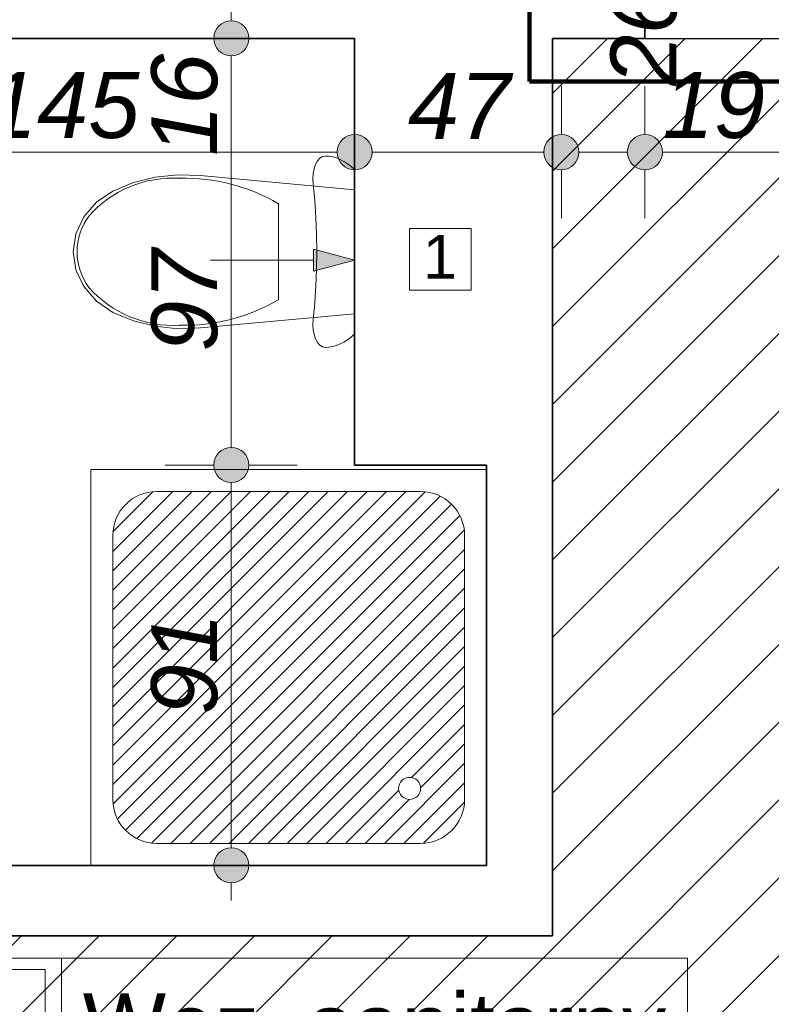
# Model space of a CAD drawing. Header units: millimetres. Extents: x -50073 to 84772, y -78870 to -35317.
# Tile 76 of 125: x 23383 to 25092, y -58877 to -56638. Entities that reach past the tile are written whole.
import ezdxf
from ezdxf.enums import TextEntityAlignment as Align

# ---------------------------------------------------------------- set-up
doc = ezdxf.new("R2010")
doc.units = ezdxf.units.MM
doc.header["$MEASUREMENT"] = 0
doc.layers.add('Elementy modelu - Strefy', color=7, linetype='Continuous')
doc.layers.add('Wymiarowanie - Ogólne', color=7, linetype='Continuous')
for name, color, linetype, lineweight in [('Instalacje - Went_Klim_Nr_pióra__42', 150, 'Continuous', 13), ('Konstrukcja - Ściany zew_Nr_pióra__6', 7, 'Continuous', 35), ('Metryczki pomieszczeń ArchiCADa_Nr_pióra__1', 7, 'Continuous', 0), ('Wnetrze - Sanitariaty_Nr_pióra__22', 8, 'Continuous', 13), ('Wymiarowanie - Ogólne_Nr_pióra__82', 114, 'Continuous', 13)]:
    doc.layers.add(name, color=color, linetype=linetype, lineweight=lineweight)
doc.layers.add('Wnętrze - Umeblowanie_Nr_pióra__234', color=7, linetype='Continuous', lineweight=0, true_color=0x9f9f9f)
doc.styles.add('GENERATED_STYLE_1', font='txt')
doc.styles.add('GENERATED_STYLE_2', font='txt')
doc.styles.add('GENERATED_STYLE_3', font='txt')
doc.dimstyles.new('GENERATED_STYLE__1', dxfattribs={"dimtxt": 150, "dimasz": 152, "dimexe": 0.18, "dimexo": 0, "dimgap": 0.09, "dimtad": 1, "dimlfac": 0.1, "dimzin": 0, "dimdsep": 46, "dimtxsty": 'GENERATED_STYLE_3', "dimblk": 'ARROWHEAD_11', "dimblk1": 'ARROWHEAD_11', "dimblk2": 'ARROWHEAD_11', "dimcen": 0.09, "dimclrd": 114, "dimclre": 114, "dimclrt": 114, "dimazin": 0, "dimtfac": 1, "dimtdec": 4, "dimtmove": 0, "dimatfit": 3, "dimfxl": 1, "dimtolj": 1, "dimtzin": 0, "dimarcsym": 0})
doc.dimstyles.new('GENERATED_STYLE__2', dxfattribs={"dimtxt": 150, "dimasz": 152, "dimexe": 0.18, "dimexo": 0, "dimgap": 0.09, "dimtad": 1, "dimtih": 1, "dimtoh": 1, "dimlfac": 0.1, "dimzin": 0, "dimdsep": 46, "dimtxsty": 'GENERATED_STYLE_3', "dimblk": 'ARROWHEAD_11', "dimblk1": 'ARROWHEAD_11', "dimblk2": 'ARROWHEAD_11', "dimcen": 0.09, "dimclrd": 114, "dimclre": 114, "dimclrt": 114, "dimazin": 0, "dimtfac": 1, "dimtdec": 4, "dimtmove": 0, "dimatfit": 3, "dimfxl": 1, "dimtolj": 1, "dimtzin": 0, "dimarcsym": 0})

# ---------------------------------------------------------------- blocks, each defined once
blk = doc.blocks.new('Węz. sanitarny_1_14_14', base_point=(23477.7, -59054.6))
at = {"layer": 'Metryczki pomieszczeń ArchiCADa_Nr_pióra__1', "linetype": 'Continuous'}
for p, q in [((22743.6, -58771.8), (24901.8, -58771.8)), ((22743.6, -59290.4), (22743.6, -58771.8)), ((23477.7, -58771.8), (23477.7, -59290.4)), ((24901.8, -58771.8), (24901.8, -59290.4)), ((22780.3, -58797.7), (23441, -58797.7)), ((22780.3, -59024), (22780.3, -58797.7)), ((23441, -58797.7), (23441, -59024)), ((23441, -59024), (22780.3, -59024)), ((22743.6, -59054.6), (24901.8, -59054.6)), ((24901.8, -59290.4), (22743.6, -59290.4))]:
    blk.add_line(p, q, dxfattribs=at)
at = {"layer": 'Metryczki pomieszczeń ArchiCADa_Nr_pióra__1'}
for tag, height, style, p in [('ROOM_NUMBER', 180, 'GENERATED_STYLE_2', (23110.7, -58899.7)), ('ROOM_NAME', 150, 'GENERATED_STYLE_1', (24189.8, -58926.2)), ('ROOM_CALC_AREA', 150, 'GENERATED_STYLE_1', (23110.7, -59153.4)), ('floor_f', 150, 'GENERATED_STYLE_1', (24189.8, -59173.7))]:
    blk.add_attdef(tag, text='', height=height, dxfattribs=dict(at, style=style)).set_placement(p, align=Align.MIDDLE_CENTER)
blk = doc.blocks.new('*D151')
at = {"layer": 'Wymiarowanie - Ogólne_Nr_pióra__82', "linetype": 'Continuous'}
for points in [[(-2271.8, -37650.7), (-2274.8, -37635.4), (-2283.5, -37622.4), (-2296.5, -37613.7), (-2311.8, -37610.7), (-2327.1, -37613.7), (-2340.1, -37622.4), (-2348.7, -37635.4), (-2351.8, -37650.7), (-2348.7, -37666), (-2340.1, -37679), (-2327.1, -37687.6), (-2311.8, -37690.7), (-2296.5, -37687.6), (-2283.5, -37679), (-2274.8, -37666)], [(-2271.8, -57097.7), (-2274.8, -57082.4), (-2283.5, -57069.4), (-2296.5, -57060.7), (-2311.8, -57057.7), (-2327.1, -57060.7), (-2340.1, -57069.4), (-2348.7, -57082.4), (-2351.8, -57097.7), (-2348.7, -57113), (-2340.1, -57125.9), (-2327.1, -57134.6), (-2311.8, -57137.7), (-2296.5, -57134.6), (-2283.5, -57125.9), (-2274.8, -57113)]]:
    blk.add_hatch(color=256, dxfattribs=at).paths.add_polyline_path(points)
for p, q in [((-2311.8, -37610.7), (-2311.8, -37570.7)), ((-2351.8, -37650.7), (-2461.8, -37650.7)), ((-2161.8, -37650.7), (-2271.8, -37650.7)), ((-2311.8, -57057.7), (-2311.8, -37690.7)), ((-2351.8, -57097.7), (-2461.8, -57097.7)), ((-2161.8, -57097.7), (-2271.8, -57097.7)), ((-2311.8, -57177.7), (-2311.8, -57137.7))]:
    blk.add_line(p, q, dxfattribs=at)
for centre in [(-2311.8, -37650.7), (-2311.8, -57097.7)]:
    blk.add_circle(centre, 40, dxfattribs=at)
at = {"layer": 'Wymiarowanie - Ogólne_Nr_pióra__82', "insert": (-2341.8, -47716.3), "char_height": 150, "attachment_point": 7, "rotation": 90, "style": 'GENERATED_STYLE_3'}
blk.add_mtext('\\A1;{\\fArial|b0|i1|c238|p38;1\xa0944,7}', dxfattribs=at)
blk = doc.blocks.new('ARROWHEAD_11')
at = {"color": 0, "linetype": 'Continuous', "lineweight": 0}
blk.add_line((0, 0), (-1, 0), dxfattribs=at)
at = {"color": 0, "linetype": 'Continuous', "lineweight": 0, "const_width": 0.25, "flags": 128}
blk.add_lwpolyline([(-0.125, 0, 1), (0.125, 0, 1)], format="xyb", close=True, dxfattribs=at)
blk = doc.blocks.new('*D299')
at = {"layer": 'Wymiarowanie - Ogólne_Nr_pióra__82', "linetype": 'Continuous'}
for points in [[(22644.6, -59854.8), (22641.6, -59839.5), (22632.9, -59826.5), (22619.9, -59817.9), (22604.6, -59814.8), (22589.3, -59817.9), (22576.3, -59826.5), (22567.6, -59839.5), (22564.6, -59854.8), (22567.6, -59870.1), (22576.3, -59883.1), (22589.3, -59891.8), (22604.6, -59894.8), (22619.9, -59891.8), (22632.9, -59883.1), (22641.6, -59870.1)], [(24634.6, -59854.8), (24631.6, -59839.5), (24622.9, -59826.5), (24609.9, -59817.9), (24594.6, -59814.8), (24579.3, -59817.9), (24566.3, -59826.5), (24557.7, -59839.5), (24554.6, -59854.8), (24557.7, -59870.1), (24566.3, -59883.1), (24579.3, -59891.8), (24594.6, -59894.8), (24609.9, -59891.8), (24622.9, -59883.1), (24631.6, -59870.1)]]:
    blk.add_hatch(color=256, dxfattribs=at).paths.add_polyline_path(points)
for p, q in [((22604.6, -59814.8), (22604.6, -59704.8)), ((24594.6, -59814.8), (24594.6, -59704.8)), ((22644.6, -59854.8), (24554.6, -59854.8)), ((22604.6, -60004.8), (22604.6, -59894.8)), ((24594.6, -60004.8), (24594.6, -59894.8))]:
    blk.add_line(p, q, dxfattribs=at)
for centre in [(22604.6, -59854.8), (24594.6, -59854.8)]:
    blk.add_circle(centre, 40, dxfattribs=at)
at = {"layer": 'Wymiarowanie - Ogólne_Nr_pióra__82', "insert": (23428.9, -59824.8), "char_height": 150, "attachment_point": 7, "style": 'GENERATED_STYLE_3'}
blk.add_mtext('\\A1;{\\fArial|b0|i1|c238|p38;199}', dxfattribs=at)
blk = doc.blocks.new('*D300')
at = {"layer": 'Wymiarowanie - Ogólne_Nr_pióra__82', "linetype": 'Continuous'}
for points in [[(24634.6, -59854.8), (24631.6, -59839.5), (24622.9, -59826.5), (24609.9, -59817.9), (24594.6, -59814.8), (24579.3, -59817.9), (24566.3, -59826.5), (24557.7, -59839.5), (24554.6, -59854.8), (24557.7, -59870.1), (24566.3, -59883.1), (24579.3, -59891.8), (24594.6, -59894.8), (24609.9, -59891.8), (24622.9, -59883.1), (24631.6, -59870.1)], [(26234.6, -59854.8), (26231.6, -59839.5), (26222.9, -59826.5), (26209.9, -59817.9), (26194.6, -59814.8), (26179.3, -59817.9), (26166.3, -59826.5), (26157.6, -59839.5), (26154.6, -59854.8), (26157.6, -59870.1), (26166.3, -59883.1), (26179.3, -59891.8), (26194.6, -59894.8), (26209.9, -59891.8), (26222.9, -59883.1), (26231.6, -59870.1)]]:
    blk.add_hatch(color=256, dxfattribs=at).paths.add_polyline_path(points)
for p, q in [((24594.6, -59814.8), (24594.6, -59704.8)), ((26194.6, -59814.8), (26194.6, -59704.8)), ((24634.6, -59854.8), (26154.6, -59854.8)), ((24594.6, -60004.8), (24594.6, -59894.8)), ((26194.6, -60004.8), (26194.6, -59894.8))]:
    blk.add_line(p, q, dxfattribs=at)
for centre in [(24594.6, -59854.8), (26194.6, -59854.8)]:
    blk.add_circle(centre, 40, dxfattribs=at)
at = {"layer": 'Wymiarowanie - Ogólne_Nr_pióra__82', "char_height": 150, "attachment_point": 7, "style": 'GENERATED_STYLE_3'}
for s, insert in [('\\A1;{\\fArial|b0|i1|c238|p38;160}', (25110, -59824.8)), ('\\A1;{\\fArial|b0|i1|c238|p38;13}', (25926.9, -59824.8))]:
    blk.add_mtext(s, dxfattribs=dict(at, insert=insert))
blk = doc.blocks.new('*D444')
at = {"layer": 'Wymiarowanie - Ogólne_Nr_pióra__82', "linetype": 'Continuous'}
for points in [[(22734.6, -56939.2), (22731.6, -56923.9), (22722.9, -56910.9), (22709.9, -56902.2), (22694.6, -56899.2), (22679.3, -56902.2), (22666.3, -56910.9), (22657.6, -56923.9), (22654.6, -56939.2), (22657.6, -56954.5), (22666.3, -56967.5), (22679.3, -56976.1), (22694.6, -56979.2), (22709.9, -56976.1), (22722.9, -56967.5), (22731.6, -56954.5)], [(24184.6, -56939.2), (24181.6, -56923.9), (24172.9, -56910.9), (24159.9, -56902.2), (24144.6, -56899.2), (24129.3, -56902.2), (24116.3, -56910.9), (24107.7, -56923.9), (24104.6, -56939.2), (24107.7, -56954.5), (24116.3, -56967.5), (24129.3, -56976.1), (24144.6, -56979.2), (24159.9, -56976.1), (24172.9, -56967.5), (24181.6, -56954.5)]]:
    blk.add_hatch(color=256, dxfattribs=at).paths.add_polyline_path(points)
for p, q in [((22694.6, -56899.2), (22694.6, -56789.2)), ((24144.6, -56899.2), (24144.6, -56789.2)), ((22734.6, -56939.2), (24104.6, -56939.2)), ((22694.6, -57089.2), (22694.6, -56979.2)), ((24144.6, -57089.2), (24144.6, -56979.2))]:
    blk.add_line(p, q, dxfattribs=at)
for centre in [(22694.6, -56939.2), (24144.6, -56939.2)]:
    blk.add_circle(centre, 40, dxfattribs=at)
at = {"layer": 'Wymiarowanie - Ogólne_Nr_pióra__82', "char_height": 150, "attachment_point": 7, "style": 'GENERATED_STYLE_3'}
for s, insert in [('\\A1;{\\fArial|b0|i1|c238|p38;9}', (22734.6, -56909.2)), ('\\A1;{\\fArial|b0|i1|c238|p38;145}', (23305.8, -56909.2))]:
    blk.add_mtext(s, dxfattribs=dict(at, insert=insert))
blk = doc.blocks.new('*D445')
at = {"layer": 'Wymiarowanie - Ogólne_Nr_pióra__82', "linetype": 'Continuous'}
for points in [[(24184.6, -56939.2), (24181.6, -56923.9), (24172.9, -56910.9), (24159.9, -56902.2), (24144.6, -56899.2), (24129.3, -56902.2), (24116.3, -56910.9), (24107.7, -56923.9), (24104.6, -56939.2), (24107.7, -56954.5), (24116.3, -56967.5), (24129.3, -56976.1), (24144.6, -56979.2), (24159.9, -56976.1), (24172.9, -56967.5), (24181.6, -56954.5)], [(24654.6, -56939.2), (24651.6, -56923.9), (24642.9, -56910.9), (24629.9, -56902.2), (24614.6, -56899.2), (24599.3, -56902.2), (24586.3, -56910.9), (24577.7, -56923.9), (24574.6, -56939.2), (24577.7, -56954.5), (24586.3, -56967.5), (24599.3, -56976.1), (24614.6, -56979.2), (24629.9, -56976.1), (24642.9, -56967.5), (24651.6, -56954.5)]]:
    blk.add_hatch(color=256, dxfattribs=at).paths.add_polyline_path(points)
for p, q in [((24144.6, -56899.2), (24144.6, -56789.2)), ((24614.6, -56899.2), (24614.6, -56789.2)), ((24184.6, -56939.2), (24574.6, -56939.2)), ((24144.6, -57089.2), (24144.6, -56979.2)), ((24614.6, -57089.2), (24614.6, -56979.2))]:
    blk.add_line(p, q, dxfattribs=at)
for centre in [(24144.6, -56939.2), (24614.6, -56939.2)]:
    blk.add_circle(centre, 40, dxfattribs=at)
at = {"layer": 'Wymiarowanie - Ogólne_Nr_pióra__82', "insert": (24265.8, -56909.2), "char_height": 150, "attachment_point": 7, "style": 'GENERATED_STYLE_3'}
blk.add_mtext('\\A1;{\\fArial|b0|i1|c238|p38;47}', dxfattribs=at)
blk = doc.blocks.new('*D446')
at = {"layer": 'Wymiarowanie - Ogólne_Nr_pióra__82', "linetype": 'Continuous'}
for points in [[(24654.6, -56939.2), (24651.6, -56923.9), (24642.9, -56910.9), (24629.9, -56902.2), (24614.6, -56899.2), (24599.3, -56902.2), (24586.3, -56910.9), (24577.7, -56923.9), (24574.6, -56939.2), (24577.7, -56954.5), (24586.3, -56967.5), (24599.3, -56976.1), (24614.6, -56979.2), (24629.9, -56976.1), (24642.9, -56967.5), (24651.6, -56954.5)], [(24844.6, -56939.2), (24841.6, -56923.9), (24832.9, -56910.9), (24819.9, -56902.2), (24804.6, -56899.2), (24789.3, -56902.2), (24776.3, -56910.9), (24767.6, -56923.9), (24764.6, -56939.2), (24767.6, -56954.5), (24776.3, -56967.5), (24789.3, -56976.1), (24804.6, -56979.2), (24819.9, -56976.1), (24832.9, -56967.5), (24841.6, -56954.5)]]:
    blk.add_hatch(color=256, dxfattribs=at).paths.add_polyline_path(points)
for p, q in [((24614.6, -56899.2), (24614.6, -56789.2)), ((24804.6, -56899.2), (24804.6, -56789.2)), ((24654.6, -56939.2), (24764.6, -56939.2)), ((24614.6, -57089.2), (24614.6, -56979.2)), ((24804.6, -57089.2), (24804.6, -56979.2))]:
    blk.add_line(p, q, dxfattribs=at)
for centre in [(24614.6, -56939.2), (24804.6, -56939.2)]:
    blk.add_circle(centre, 40, dxfattribs=at)
blk = doc.blocks.new('*D447')
at = {"layer": 'Wymiarowanie - Ogólne_Nr_pióra__82', "linetype": 'Continuous'}
for points in [[(24844.6, -56939.2), (24841.6, -56923.9), (24832.9, -56910.9), (24819.9, -56902.2), (24804.6, -56899.2), (24789.3, -56902.2), (24776.3, -56910.9), (24767.6, -56923.9), (24764.6, -56939.2), (24767.6, -56954.5), (24776.3, -56967.5), (24789.3, -56976.1), (24804.6, -56979.2), (24819.9, -56976.1), (24832.9, -56967.5), (24841.6, -56954.5)], [(26364.6, -56939.2), (26361.6, -56923.9), (26352.9, -56910.9), (26339.9, -56902.2), (26324.6, -56899.2), (26309.3, -56902.2), (26296.3, -56910.9), (26287.6, -56923.9), (26284.6, -56939.2), (26287.6, -56954.5), (26296.3, -56967.5), (26309.3, -56976.1), (26324.6, -56979.2), (26339.9, -56976.1), (26352.9, -56967.5), (26361.6, -56954.5)]]:
    blk.add_hatch(color=256, dxfattribs=at).paths.add_polyline_path(points)
for p, q in [((24804.6, -56899.2), (24804.6, -56789.2)), ((26324.6, -56899.2), (26324.6, -56789.2)), ((24844.6, -56939.2), (26284.6, -56939.2)), ((24804.6, -57089.2), (24804.6, -56979.2)), ((26324.6, -57089.2), (26324.6, -56979.2))]:
    blk.add_line(p, q, dxfattribs=at)
for centre in [(24804.6, -56939.2), (26324.6, -56939.2)]:
    blk.add_circle(centre, 40, dxfattribs=at)
at = {"layer": 'Wymiarowanie - Ogólne_Nr_pióra__82', "char_height": 150, "attachment_point": 7, "style": 'GENERATED_STYLE_3'}
for s, insert in [('\\A1;{\\fArial|b0|i1|c238|p38;19}', (24844.6, -56909.2)), ('\\A1;{\\fArial|b0|i1|c238|p38;152}', (25507.7, -56909.2))]:
    blk.add_mtext(s, dxfattribs=dict(at, insert=insert))
blk = doc.blocks.new('*D449')
at = {"layer": 'Wymiarowanie - Ogólne_Nr_pióra__82', "linetype": 'Continuous'}
for points in [[(24948.4, -56260.6), (24945.3, -56245.3), (24936.6, -56232.4), (24923.7, -56223.7), (24908.4, -56220.6), (24893, -56223.7), (24880.1, -56232.4), (24871.4, -56245.3), (24868.4, -56260.6), (24871.4, -56275.9), (24880.1, -56288.9), (24893, -56297.6), (24908.4, -56300.6), (24923.7, -56297.6), (24936.6, -56288.9), (24945.3, -56275.9)], [(24948.4, -56520.6), (24945.3, -56505.3), (24936.6, -56492.4), (24923.7, -56483.7), (24908.4, -56480.6), (24893, -56483.7), (24880.1, -56492.4), (24871.4, -56505.3), (24868.4, -56520.6), (24871.4, -56535.9), (24880.1, -56548.9), (24893, -56557.6), (24908.4, -56560.6), (24923.7, -56557.6), (24936.6, -56548.9), (24945.3, -56535.9)]]:
    blk.add_hatch(color=256, dxfattribs=at).paths.add_polyline_path(points)
for p, q in [((24868.4, -56260.6), (24758.4, -56260.6)), ((25058.4, -56260.6), (24948.4, -56260.6)), ((24908.4, -56480.6), (24908.4, -56300.6)), ((24868.4, -56520.6), (24758.4, -56520.6)), ((25058.4, -56520.6), (24948.4, -56520.6)), ((24908.4, -56600.6), (24908.4, -56560.6))]:
    blk.add_line(p, q, dxfattribs=at)
for centre in [(24908.4, -56260.6), (24908.4, -56520.6)]:
    blk.add_circle(centre, 40, dxfattribs=at)
at = {"layer": 'Wymiarowanie - Ogólne_Nr_pióra__82', "insert": (24878.4, -56788.3), "char_height": 150, "attachment_point": 7, "rotation": 90, "style": 'GENERATED_STYLE_3'}
blk.add_mtext('\\A1;{\\fArial|b0|i1|c238|p38;26}', dxfattribs=at)
blk = doc.blocks.new('*D458')
at = {"layer": 'Wymiarowanie - Ogólne_Nr_pióra__82', "linetype": 'Continuous'}
for points in [[(23904.1, -57650.6), (23901, -57635.3), (23892.3, -57622.4), (23879.4, -57613.7), (23864.1, -57610.6), (23848.8, -57613.7), (23835.8, -57622.4), (23827.1, -57635.3), (23824.1, -57650.6), (23827.1, -57665.9), (23835.8, -57678.9), (23848.8, -57687.6), (23864.1, -57690.6), (23879.4, -57687.6), (23892.3, -57678.9), (23901, -57665.9)], [(23904.1, -58560.6), (23901, -58545.3), (23892.3, -58532.4), (23879.4, -58523.7), (23864.1, -58520.6), (23848.8, -58523.7), (23835.8, -58532.4), (23827.1, -58545.3), (23824.1, -58560.6), (23827.1, -58575.9), (23835.8, -58588.9), (23848.8, -58597.6), (23864.1, -58600.6), (23879.4, -58597.6), (23892.3, -58588.9), (23901, -58575.9)]]:
    blk.add_hatch(color=256, dxfattribs=at).paths.add_polyline_path(points)
for p, q in [((23824.1, -57650.6), (23714.1, -57650.6)), ((24014.1, -57650.6), (23904.1, -57650.6)), ((23864.1, -58520.6), (23864.1, -57690.6)), ((23824.1, -58560.6), (23714.1, -58560.6)), ((24014.1, -58560.6), (23904.1, -58560.6)), ((23864.1, -58640.6), (23864.1, -58600.6))]:
    blk.add_line(p, q, dxfattribs=at)
for centre in [(23864.1, -57650.6), (23864.1, -58560.6)]:
    blk.add_circle(centre, 40, dxfattribs=at)
at = {"layer": 'Wymiarowanie - Ogólne_Nr_pióra__82', "insert": (23834.1, -58219.5), "char_height": 150, "attachment_point": 7, "rotation": 90, "style": 'GENERATED_STYLE_3'}
blk.add_mtext('\\A1;{\\fArial|b0|i1|c238|p38;91}', dxfattribs=at)
blk = doc.blocks.new('*D459')
at = {"layer": 'Wymiarowanie - Ogólne_Nr_pióra__82', "linetype": 'Continuous'}
for points in [[(23904.1, -56680.6), (23901, -56665.3), (23892.3, -56652.4), (23879.4, -56643.7), (23864.1, -56640.6), (23848.8, -56643.7), (23835.8, -56652.4), (23827.1, -56665.3), (23824.1, -56680.6), (23827.1, -56695.9), (23835.8, -56708.9), (23848.8, -56717.6), (23864.1, -56720.6), (23879.4, -56717.6), (23892.3, -56708.9), (23901, -56695.9)], [(23904.1, -57650.6), (23901, -57635.3), (23892.3, -57622.4), (23879.4, -57613.7), (23864.1, -57610.6), (23848.8, -57613.7), (23835.8, -57622.4), (23827.1, -57635.3), (23824.1, -57650.6), (23827.1, -57665.9), (23835.8, -57678.9), (23848.8, -57687.6), (23864.1, -57690.6), (23879.4, -57687.6), (23892.3, -57678.9), (23901, -57665.9)]]:
    blk.add_hatch(color=256, dxfattribs=at).paths.add_polyline_path(points)
for p, q in [((23824.1, -56680.6), (23714.1, -56680.6)), ((24014.1, -56680.6), (23904.1, -56680.6)), ((23864.1, -57610.6), (23864.1, -56720.6)), ((23824.1, -57650.6), (23714.1, -57650.6)), ((24014.1, -57650.6), (23904.1, -57650.6))]:
    blk.add_line(p, q, dxfattribs=at)
for centre in [(23864.1, -56680.6), (23864.1, -57650.6)]:
    blk.add_circle(centre, 40, dxfattribs=at)
at = {"layer": 'Wymiarowanie - Ogólne_Nr_pióra__82', "char_height": 150, "attachment_point": 7, "rotation": 90, "style": 'GENERATED_STYLE_3'}
for s, insert in [('\\A1;{\\fArial|b0|i1|c238|p38;16}', (23834.1, -56948.3)), ('\\A1;{\\fArial|b0|i1|c238|p38;97}', (23834.1, -57393.3))]:
    blk.add_mtext(s, dxfattribs=dict(at, insert=insert))
blk = doc.blocks.new('*D460')
at = {"layer": 'Wymiarowanie - Ogólne_Nr_pióra__82', "linetype": 'Continuous'}
for points in [[(23904.1, -56520.6), (23901, -56505.3), (23892.3, -56492.4), (23879.4, -56483.7), (23864.1, -56480.6), (23848.8, -56483.7), (23835.8, -56492.4), (23827.1, -56505.3), (23824.1, -56520.6), (23827.1, -56535.9), (23835.8, -56548.9), (23848.8, -56557.6), (23864.1, -56560.6), (23879.4, -56557.6), (23892.3, -56548.9), (23901, -56535.9)], [(23904.1, -56680.6), (23901, -56665.3), (23892.3, -56652.4), (23879.4, -56643.7), (23864.1, -56640.6), (23848.8, -56643.7), (23835.8, -56652.4), (23827.1, -56665.3), (23824.1, -56680.6), (23827.1, -56695.9), (23835.8, -56708.9), (23848.8, -56717.6), (23864.1, -56720.6), (23879.4, -56717.6), (23892.3, -56708.9), (23901, -56695.9)]]:
    blk.add_hatch(color=256, dxfattribs=at).paths.add_polyline_path(points)
for p, q in [((23864.1, -56480.6), (23864.1, -56440.6)), ((23824.1, -56520.6), (23714.1, -56520.6)), ((24014.1, -56520.6), (23904.1, -56520.6)), ((23864.1, -56640.6), (23864.1, -56560.6)), ((23824.1, -56680.6), (23714.1, -56680.6)), ((24014.1, -56680.6), (23904.1, -56680.6))]:
    blk.add_line(p, q, dxfattribs=at)
for centre in [(23864.1, -56520.6), (23864.1, -56680.6)]:
    blk.add_circle(centre, 40, dxfattribs=at)

msp = doc.modelspace()

# ---------------------------------------------------------------- hatches: boundary and pattern name
h = msp.add_hatch()
h.set_pattern_fill('ANSI31', color=6, scale=1000)
h.set_pattern_definition([(45, (-50072.86, -74020.64), (-88.38835, 88.38835), [])])
h.paths.add_polyline_path([(2644.596, -62100.641), (7974.596, -62100.641), (7974.596, -64220.641), (9744.596, -64270.641), (21114.596, -64270.641), (21114.596, -74020.641), (27274.596, -74020.641), (27274.596, -71940.641), (25294.596, -71940.641), (24264.596, -71000.641), (24264.596, -63210.678), (23794.596, -63210.678), (23794.596, -61870.678), (26194.596, -61870.678), (26194.596, -56680.641), (24594.623, -56680.641), (24594.623, -58720.641), (22604.596, -58720.641), (22604.596, -56680.641), (19225.623, -56680.641), (19225.623, -58710.678), (17495.623, -58710.678), (11774.623, -58710.678), (11774.623, -56680.641), (8425.623, -56655.641), (8425.623, -58710.678), (4584.623, -58710.678), (4584.623, -56660.641), (2644.596, -56660.641)])
h.paths.add_polyline_path([(15447.036, -61501.268), (13419.007, -61501.268), (13419.007, -61271.05), (15447.036, -61271.05)], flags=24)
h = msp.add_hatch()
h.set_pattern_fill('ANSI31', color=5, scale=250)
h.set_pattern_definition([(45, (5604.596, -69870.678), (-22.097087, 22.097087), [])])
h.paths.add_polyline_path([(25564.596, -62180.678, -0.41421356), (25664.596, -62080.678), (26264.596, -62080.678, -0.41421356), (26364.596, -62180.678), (26364.596, -62780.678, -0.41421356), (26264.596, -62880.678), (25664.596, -62880.678, -0.41421356), (25564.596, -62780.678)])
h.paths.add_polyline_path([(26214.596, -62205.678, 1), (26264.596, -62205.678, 1)], flags=16)
h.paths.add_polyline_path([(27054.596, -56830.641, -0.41421356), (27154.596, -56730.641), (27754.596, -56730.641, -0.41421356), (27854.596, -56830.641), (27854.596, -57430.641, -0.41421356), (27754.596, -57530.641), (27154.596, -57530.641, -0.41421356), (27054.596, -57430.641)])
h.paths.add_polyline_path([(27704.596, -56855.641, 1), (27754.596, -56855.641, 1)], flags=16)
h.paths.add_polyline_path([(23594.623, -57810.641, -0.41421356), (23694.623, -57710.641), (24294.623, -57710.641, -0.41421356), (24394.623, -57810.641), (24394.623, -58410.641, -0.41421356), (24294.623, -58510.641), (23694.623, -58510.641, -0.41421356), (23594.623, -58410.641)])
h.paths.add_polyline_path([(24244.623, -58385.641, 1), (24294.623, -58385.641, 1)], flags=16)
h.paths.add_polyline_path([(17350.623, -58410.678), (17350.623, -57810.678, -0.41421356), (17450.623, -57710.678), (18050.623, -57710.678, -0.41421356), (18150.623, -57810.678), (18150.623, -58410.678, -0.41421356), (18050.623, -58510.678), (17610.673, -58510.678), (17610.673, -58302.351, 2.41421356), (17585.673, -58277.351, 0.41421356), (17610.673, -58302.351), (17610.673, -58510.678), (17450.623, -58510.678, -0.41421356)])
h.paths.add_polyline_path([(17450.623, -58385.678, 1), (17500.623, -58385.678, 1)], flags=16)
h.paths.add_polyline_path([(13845.623, -57820.678), (13845.623, -58420.678, 0.40815319), (13943.549, -58520.656), (13943.549, -58395.678), (13943.549, -58257.419, -2.41421356), (13968.549, -58232.419, -0.41421356), (13943.549, -58257.419), (13943.549, -58395.678), (13943.549, -58520.656, 0.00518396), (13945.623, -58520.678), (14545.623, -58520.678, 0.41421356), (14645.623, -58420.678), (14645.623, -57820.678, 0.41421356), (14545.623, -57720.678), (13945.623, -57720.678, 0.41421356)])
h.paths.add_polyline_path([(13945.623, -58395.678, 1), (13995.623, -58395.678, 1)], flags=16)
h.paths.add_polyline_path([(12785.623, -58400.678), (12785.623, -57800.678, -0.41421356), (12885.623, -57700.678), (13485.623, -57700.678, -0.41421356), (13585.623, -57800.678), (13585.623, -58400.678, -0.41421356), (13485.623, -58500.678), (13251.864, -58500.678), (13251.864, -58279.885, 2.41421356), (13226.864, -58254.885, 0.41421356), (13251.864, -58279.885), (13251.864, -58500.678), (12885.623, -58500.678, -0.41421356)])
h.paths.add_polyline_path([(13435.623, -58375.678, 1), (13485.623, -58375.678, 1)], flags=16)
h.paths.add_polyline_path([(6669.596, -58410.678), (6669.596, -57810.678, -0.41421356), (6769.596, -57710.678), (7369.596, -57710.678, -0.41421356), (7469.596, -57810.678), (7469.596, -58410.678, -0.41421356), (7369.596, -58510.678), (6769.596, -58510.678, -0.08881129), (6734.902, -58504.466), (6734.902, -58234.953, 2.41421356), (6709.902, -58209.953, 0.41421356), (6734.902, -58234.953), (6734.902, -58504.466, -0.31385648)])
h.paths.add_polyline_path([(6769.596, -58385.678, 1), (6819.596, -58385.678, 1)], flags=16)
h.paths.add_polyline_path([(24464.596, -69770.678), (24464.596, -69170.678, -0.41421356), (24564.596, -69070.678), (25164.596, -69070.678, -0.41421356), (25264.596, -69170.678), (25264.596, -69770.678, -0.41421356), (25164.596, -69870.678), (24564.596, -69870.678, -0.24955295), (24481.645, -69826.527), (24641.759, -69826.527, 2.41421356), (24666.759, -69801.527, 0.41421356), (24641.759, -69826.527), (24481.645, -69826.527, -0.14923451)])
h.paths.add_polyline_path([(24564.596, -69195.678, 1), (24614.596, -69195.678, 1)], flags=16)
h.paths.add_polyline_path([(5604.596, -57820.678), (5604.596, -58420.678, 0.41421356), (5704.596, -58520.678), (6031.963, -58520.678), (6031.963, -58302.351, -2.41421356), (6056.963, -58277.351, -0.41421356), (6031.963, -58302.351), (6031.963, -58520.678), (6304.596, -58520.678, 0.41421356), (6404.596, -58420.678), (6404.596, -57820.678, 0.41421356), (6304.596, -57720.678), (5704.596, -57720.678, 0.41421356)])
h.paths.add_polyline_path([(6254.596, -58395.678, 1), (6304.596, -58395.678, 1)], flags=16)
h.paths.add_polyline_path([(23871.254, -57979.071), (23871.254, -58256.97), (23643.082, -58256.97), (23643.082, -57979.071)], flags=24)
h.paths.add_polyline_path([(7095.024, -57966.098), (7095.024, -58262.005), (6866.852, -58262.005), (6866.852, -57966.098)], flags=24)
h.paths.add_polyline_path([(25506.814, -69309.87), (25092.524, -69309.87), (25092.524, -69081.699), (25506.814, -69081.699)], flags=9)
h.paths.add_polyline_path([(25638.09, -62879.269), (25242.524, -62879.269), (25242.524, -62651.097), (25638.09, -62651.097)], flags=9)
h.paths.add_polyline_path([(25022.483, -69783.476), (25022.483, -70179.043), (24794.311, -70179.043), (24794.311, -69783.476)], flags=9)
h.paths.add_polyline_path([(27301.714, -56946.363), (26906.353, -56946.363), (26906.353, -56718.089), (27301.714, -56718.089)], flags=9)
h.paths.add_polyline_path([(13266.179, -57954.077), (13266.179, -58249.984), (13038.007, -58249.984), (13038.007, -57954.077)], flags=9)
h.paths.add_polyline_path([(25865.437, -61877.575), (25865.437, -62175.836), (25637.265, -62175.836), (25637.265, -61877.575)], flags=9)
h.paths.add_polyline_path([(14702.816, -57987.839), (14702.816, -58282.007), (14474.541, -58282.007), (14474.541, -57987.839)], flags=9)
h.paths.add_polyline_path([(26389.895, -62879.269), (26109.438, -62879.269), (26109.438, -62651.097), (26389.895, -62651.097)], flags=9)
h.paths.add_polyline_path([(27448.011, -56706.263), (27448.011, -56985.799), (27219.839, -56985.799), (27219.839, -56706.263)], flags=9)
h.paths.add_polyline_path([(5614.922, -58005.357), (5614.922, -58283.257), (5386.75, -58283.257), (5386.75, -58005.357)], flags=9)
at = {"layer": 'Instalacje - Went_Klim_Nr_pióra__42', "linetype": 'Continuous'}
msp.add_hatch(color=256, dxfattribs=at).paths.add_polyline_path([(24144.623, -57184.94), (24051.321, -57159.94), (24051.321, -57209.94)])

# ---------------------------------------------------------------- linework, layer by layer
at = {"color": 10, "lineweight": 106}
msp.add_lwpolyline([(24542.293, -56778.449), (26341.225, -56778.449), (26341.225, -55490.07), (24542.293, -55490.07)], close=True, dxfattribs=at)
at = {"color": 6}
msp.add_lwpolyline([(19225.623, -56680.641), (22604.596, -56680.641), (22604.596, -58720.641), (24594.623, -58720.641), (24594.623, -56680.641), (26194.596, -56680.641), (26194.596, -61870.678), (23794.596, -61870.678), (23794.596, -63210.678), (24264.596, -63210.678), (24264.596, -71000.641), (25294.596, -71940.641), (27274.596, -71940.641), (27274.596, -74020.641), (21114.596, -74020.641)], dxfattribs=at)
msp.add_lwpolyline([(19225.623, -56680.641), (22604.596, -56680.641), (22604.596, -58720.641), (24594.623, -58720.641), (24594.623, -56680.641), (26194.596, -56680.641), (26194.596, -61870.678), (23794.596, -61870.678), (23794.596, -63210.678), (24264.596, -63210.678), (24264.596, -71000.641), (25294.596, -71940.641), (27274.596, -71940.641), (27274.596, -74020.641), (21114.596, -74020.641)], dxfattribs=at)
at = {"layer": 'Instalacje - Went_Klim_Nr_pióra__42', "linetype": 'Continuous'}
for p, q in [((24269.365, -57112.978), (24409.365, -57112.978)), ((24269.365, -57252.978), (24269.365, -57112.978)), ((24409.365, -57112.978), (24409.365, -57252.978)), ((24144.623, -57184.94), (24051.321, -57159.94)), ((24051.321, -57209.94), (24051.321, -57159.94)), ((23816.931, -57184.94), (24051.321, -57184.94)), ((24144.623, -57184.94), (24051.321, -57209.94)), ((24409.365, -57252.978), (24269.365, -57252.978))]:
    msp.add_line(p, q, dxfattribs=at)
at = {"layer": 'Konstrukcja - Ściany zew_Nr_pióra__6', "linetype": 'Continuous'}
msp.add_line((24804.596, -56635.641), (24804.596, -56680.641), dxfattribs=at)
at = {"layer": 'Konstrukcja - Ściany zew_Nr_pióra__6', "linetype": 'Continuous', "flags": 128}
for points in [[(22694.596, -56680.641), (24144.623, -56680.641)], [(24144.623, -56680.641), (24144.623, -57650.641)], [(24594.623, -56680.641), (24804.596, -56680.641)], [(24594.623, -57650.641), (24594.623, -56680.641)], [(24144.623, -57650.641), (24444.623, -57650.641)], [(24444.623, -57650.641), (24444.623, -58560.641)], [(24594.623, -58720.641), (24594.623, -57650.641)], [(24444.623, -58560.641), (22694.596, -58560.641)], [(22604.596, -58720.641), (24594.623, -58720.641)]]:
    msp.add_lwpolyline(points, dxfattribs=at)
at = {"layer": 'Wnetrze - Sanitariaty_Nr_pióra__22', "linetype": 'Continuous'}
for p, q in [((24055.844, -56967.434), (24060.196, -56959.312)), ((24060.196, -56959.312), (24065.378, -56953.209)), ((24065.378, -56953.209), (24071.136, -56949.424)), ((24071.136, -56949.424), (24077.19, -56948.141)), ((24077.19, -56948.141), (24085.932, -56948.63)), ((24085.932, -56948.63), (24094.644, -56950.095)), ((24094.644, -56950.095), (24103.295, -56952.531)), ((24103.295, -56952.531), (24111.857, -56955.931)), ((24111.857, -56955.931), (24120.3, -56960.281)), ((24120.3, -56960.281), (24128.594, -56965.567)), ((24128.594, -56965.567), (24136.711, -56971.772)), ((24049.628, -56999.58), (24050.428, -56988.071)), ((24050.428, -56988.071), (24052.534, -56977.179)), ((24052.534, -56977.179), (24055.844, -56967.434)), ((24136.711, -56971.772), (24144.623, -56978.873)), ((24144.623, -56978.873), (24144.623, -57352.41)), ((23594.513, -57027.644), (23641.451, -57008.623)), ((23641.451, -57008.623), (23691.197, -56996.218)), ((23691.197, -56996.218), (23742.543, -56990.73)), ((23742.543, -56990.73), (23794.24, -56992.293)), ((23794.24, -56992.293), (24144.623, -57024.667)), ((24050.174, -57011.142), (24049.628, -56999.58)), ((24053.733, -57049.426), (24050.174, -57011.142)), ((23557.317, -57053.241), (23594.513, -57027.644)), ((24144.623, -57024.667), (24144.623, -57306.616)), ((23528.799, -57086.284), (23557.317, -57053.241)), ((24056.282, -57088.002), (24053.733, -57049.426)), ((23971.58, -57056.7), (23971.58, -57165.641)), ((23510.839, -57124.593), (23528.799, -57086.284)), ((23540.073, -57084.565), (23540.073, -57084.565)), ((24057.814, -57126.773), (24056.282, -57088.002)), ((23504.622, -57165.641), (23510.839, -57124.593)), ((24058.325, -57165.641), (24057.814, -57126.773)), ((23510.839, -57206.69), (23504.622, -57165.641)), ((23513.262, -57165.64), (23513.262, -57165.641)), ((23971.58, -57165.641), (23971.58, -57274.583)), ((24057.814, -57204.51), (24058.325, -57165.641)), ((23528.799, -57244.998), (23510.839, -57206.69)), ((24056.282, -57243.281), (24057.814, -57204.51)), ((23557.317, -57278.041), (23528.799, -57244.998)), ((24053.733, -57281.857), (24056.282, -57243.281)), ((23594.513, -57303.639), (23557.317, -57278.041)), ((24050.174, -57320.141), (24053.733, -57281.857)), ((23641.451, -57322.66), (23594.513, -57303.639)), ((23691.197, -57335.065), (23641.451, -57322.66)), ((24144.623, -57306.616), (23794.24, -57338.99)), ((24049.628, -57331.703), (24050.174, -57320.141)), ((23742.543, -57340.553), (23691.197, -57335.065)), ((23794.24, -57338.99), (23742.543, -57340.553)), ((24050.428, -57343.211), (24049.628, -57331.703)), ((24052.534, -57354.104), (24050.428, -57343.211)), ((24055.844, -57363.849), (24052.534, -57354.104)), ((24060.196, -57371.971), (24055.844, -57363.849)), ((24128.594, -57365.715), (24120.3, -57371.002)), ((24136.711, -57359.511), (24128.594, -57365.715)), ((24144.623, -57352.41), (24136.711, -57359.511)), ((24065.378, -57378.074), (24060.196, -57371.971)), ((24071.136, -57381.859), (24065.378, -57378.074)), ((24077.19, -57383.142), (24071.136, -57381.859)), ((24085.932, -57382.653), (24077.19, -57383.142)), ((24094.644, -57381.188), (24085.932, -57382.653)), ((24103.295, -57378.751), (24094.644, -57381.188)), ((24111.857, -57375.352), (24103.295, -57378.751)), ((24120.3, -57371.002), (24111.857, -57375.352))]:
    msp.add_line(p, q, dxfattribs=at)
for centre, radius, start, end in [((23732.319, -57255.102), 256.976, 86.804848, 138.424498), ((23756.686, -57423.737), 425.383, 59.651766, 91.353931), ((23651.864, -57166.453), 138.562, 143.777189, 179.664406), ((23651.867, -57164.828), 138.565, 180.335586, 216.222804), ((23732.319, -57076.181), 256.976, 221.575502, 273.195152), ((23756.686, -56907.546), 425.383, 268.646069, 300.348234)]:
    msp.add_arc(centre, radius, start, end, dxfattribs=at)
for p in [(23746.638, -56998.605), (23971.58, -57056.7), (23540.073, -57246.718), (23746.638, -57332.678)]:
    msp.add_point(p, dxfattribs=at)
at = {"layer": 'Wnętrze - Umeblowanie_Nr_pióra__234', "linetype": 'Continuous'}
for p, q in [((23544.623, -57660.641), (24444.623, -57660.641)), ((23544.623, -58560.641), (23544.623, -57660.641)), ((24444.623, -57660.641), (24444.623, -58560.641)), ((23694.623, -57710.641), (24294.623, -57710.641)), ((23594.623, -58410.641), (23594.623, -57810.641)), ((24394.623, -57810.641), (24394.623, -58410.641)), ((24294.623, -58510.641), (23694.623, -58510.641)), ((24444.623, -58560.641), (23544.623, -58560.641))]:
    msp.add_line(p, q, dxfattribs=at)
msp.add_circle((24269.623, -58385.641), 25, dxfattribs=at)
for centre, start, end in [((23694.623, -57810.641), 90, 180), ((24294.623, -57810.641), 0, 90), ((23694.623, -58410.641), 180, 270), ((24294.623, -58410.641), 270, 0)]:
    msp.add_arc(centre, 100, start, end, dxfattribs=at)

# ---------------------------------------------------------------- block references
at = {"layer": 'Elementy modelu - Strefy', "linetype": 'Continuous'}
ref = msp.add_blockref('Węz. sanitarny_1_14_14', (23477.671, -59054.641), dxfattribs=at)
ref.add_attrib('ROOM_NAME', 'Węz. sanitarny', dxfattribs={"layer": 'Metryczki pomieszczeń ArchiCADa_Nr_pióra__1', "color": 7, "height": 150, "style": 'GENERATED_STYLE_1'}).set_placement((24189.752, -58926.238), align=Align.MIDDLE_CENTER)
ref.add_attrib('ROOM_NUMBER', '1/14', dxfattribs={"layer": 'Metryczki pomieszczeń ArchiCADa_Nr_pióra__1', "color": 7, "height": 180, "style": 'GENERATED_STYLE_2'}).set_placement((23110.651, -58899.692), align=Align.MIDDLE_CENTER)
ref.add_attrib('ROOM_CALC_AREA', '3 m2', dxfattribs={"layer": 'Metryczki pomieszczeń ArchiCADa_Nr_pióra__1', "color": 7, "height": 150, "style": 'GENERATED_STYLE_1'}).set_placement((23110.651, -59153.423), align=Align.MIDDLE_CENTER)
ref.add_attrib('floor_f', 'płytki ceram.', dxfattribs={"layer": 'Metryczki pomieszczeń ArchiCADa_Nr_pióra__1', "color": 7, "height": 150, "style": 'GENERATED_STYLE_1'}).set_placement((24189.752, -59173.738), align=Align.MIDDLE_CENTER)

# ---------------------------------------------------------------- texts
at = {"layer": 'Instalacje - Went_Klim_Nr_pióra__42', "linetype": 'Continuous', "insert": (24377.308, -57177.263), "char_height": 100, "attachment_point": 6, "style": 'GENERATED_STYLE_1'}
msp.add_mtext('\\A1;{\\fArial|b0|i0|c238|p38;1}', dxfattribs=at)

# ---------------------------------------------------------------- dimensions: what is measured, and where the dimension line sits
at = {"layer": 'Wymiarowanie - Ogólne', "color": 114, "linetype": 'Continuous', "lineweight": 13}
for base, p1, p2, picture, middle in [((-2311.788, -37650.678), (-290.972, -57097.659), (27794.596, -37650.678), '*D151', (-2416.788, -47374.168)), ((24908.353, -56260.641), (24614.623, -56520.641), (24754.623, -56260.641), '*D449', (24803.353, -56674.47)), ((23864.061, -56520.641), (24144.623, -56680.641), (24024.623, -56520.641), '*D460', (23759.061, -56834.47)), ((23864.061, -56680.641), (24144.623, -57650.641), (24144.623, -56680.641), '*D459', (23759.061, -57279.47)), ((23864.061, -57650.641), (22694.596, -58560.641), (24144.623, -57650.641), '*D458', (23759.061, -58105.641))]:
    dim = msp.add_linear_dim(base=base, p1=p1, p2=p2, angle=90, dimstyle='GENERATED_STYLE__1', dxfattribs=at)
    dim.commit()
    dim.dimension.update_dxf_attribs({"geometry": picture, "text_midpoint": middle, "dimtype": 160, "text_rotation": 90})
for base, p1, p2, picture, middle in [((24144.623, -56939.17), (22694.596, -56680.641), (24144.623, -56680.641), '*D444', (23476.524, -56834.17)), ((24614.623, -56939.17), (24144.623, -56680.641), (24614.623, -56680.641), '*D445', (24379.623, -56834.17)), ((24804.596, -56939.17), (24614.623, -56680.641), (24804.596, -56680.641), '*D446', (24958.425, -56834.17)), ((26324.596, -56939.17), (24804.596, -56680.641), (26324.596, -57660.641), '*D447', (25678.425, -56834.17)), ((24594.623, -59854.834), (22604.596, -58720.641), (24594.623, -58720.641), '*D299', (23599.61, -59749.834)), ((26194.596, -59854.834), (24594.623, -58720.641), (26194.596, -59320.724), '*D300', (25280.781, -59749.834))]:
    dim = msp.add_linear_dim(base=base, p1=p1, p2=p2, dimstyle='GENERATED_STYLE__2', dxfattribs=at)
    dim.commit()
    dim.dimension.update_dxf_attribs({"geometry": picture, "text_midpoint": middle, "dimtype": 160})

doc.saveas('drawing.dxf')
